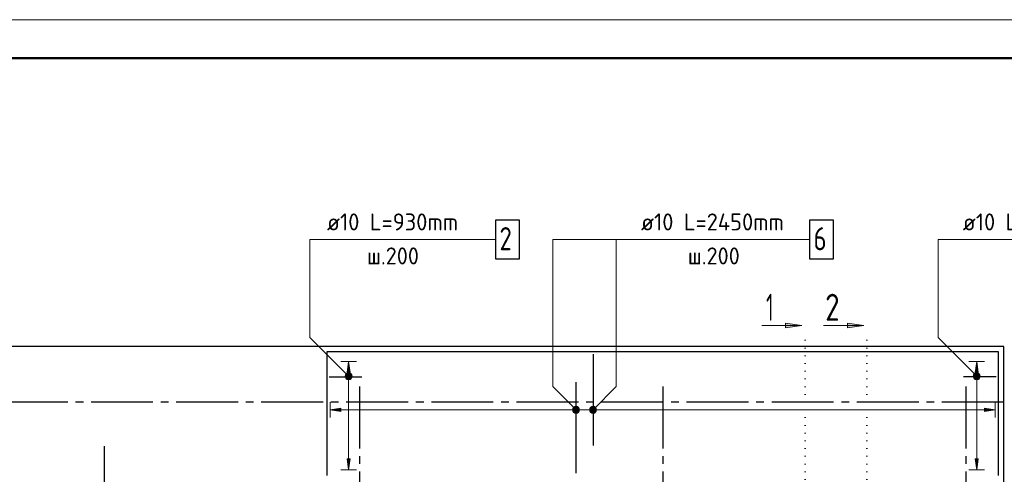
# Model space of a CAD drawing. Header units: millimetres. Extents: x 0 to 45010, y 0 to 29700.
# Tile 12 of 13: x 22837 to 35567, y 23815 to 29700. Entities that reach past the tile are written whole.
import ezdxf

# ---------------------------------------------------------------- set-up
doc = ezdxf.new("R2010")
doc.units = ezdxf.units.MM
doc.linetypes.add('______5', pattern=[1100, 800, -100, 100, -100])
doc.linetypes.add('______9', pattern=[100, 0, -100])
for name, color, linetype, lineweight in [('Standard', 7, 'Continuous', 25), ('ЖБ Перекрытие верхний уровень', 7, 'Continuous', 35), ('Оси', 40, '______5', 18), ('Позиционная метка номер позиции', 7, 'Continuous', 13), ('Узлы символ', 7, 'Continuous', 25)]:
    doc.layers.add(name, color=color, linetype=linetype, lineweight=lineweight)
doc.layers.add('Обрамление П-обр. равн.', color=7, linetype='Continuous', lineweight=25, true_color=0x5f1e0f)
doc.styles.add('ISOCPEUR', font='txt')

msp = doc.modelspace()

# ---------------------------------------------------------------- hatches: boundary and pattern name
at = {"layer": 'Обрамление П-обр. равн.', "linetype": 'Continuous', "lineweight": 13, "transparency": 33554687}
for points in [[(27110, 25135), (27090, 25275), (27070, 25135)], [(35230, 25135), (35210, 25275), (35190, 25135)], [(27053, 25075), (27128, 25075), (27122, 25094)], [(27053, 25075), (27122, 25094), (27058, 25094)], [(27058, 25094), (27122, 25094), (27109, 25107)], [(27058, 25094), (27109, 25107), (27071, 25107)], [(27071, 25107), (27109, 25107), (27090, 25112)], [(35172, 25075), (35247, 25075), (35242, 25094)], [(35172, 25075), (35242, 25094), (35178, 25094)], [(35178, 25094), (35242, 25094), (35229, 25107)], [(35178, 25094), (35229, 25107), (35191, 25107)], [(35191, 25107), (35229, 25107), (35210, 25112)], [(27058, 25056), (27128, 25075), (27053, 25075)], [(27058, 25056), (27122, 25056), (27128, 25075)], [(27071, 25043), (27122, 25056), (27058, 25056)], [(27071, 25043), (27109, 25043), (27122, 25056)], [(27109, 25043), (27071, 25043), (27090, 25038)], [(35178, 25056), (35247, 25075), (35172, 25075)], [(35178, 25056), (35242, 25056), (35247, 25075)], [(35191, 25043), (35242, 25056), (35178, 25056)], [(35191, 25043), (35229, 25043), (35242, 25056)], [(35229, 25043), (35191, 25043), (35210, 25038)], [(30218, 24631), (30218, 24669), (30212, 24650)], [(30218, 24669), (30231, 24618), (30231, 24682)], [(30218, 24669), (30218, 24631), (30231, 24618)], [(30231, 24682), (30250, 24612), (30250, 24687)], [(30231, 24682), (30231, 24618), (30250, 24612)], [(30250, 24687), (30250, 24612), (30269, 24618)], [(30250, 24687), (30269, 24618), (30269, 24682)], [(30269, 24682), (30269, 24618), (30282, 24631)], [(30269, 24682), (30282, 24631), (30282, 24669)], [(30282, 24669), (30282, 24631), (30288, 24650)], [(35310, 24630), (35450, 24650), (35310, 24670)]]:
    msp.add_hatch(color=7, dxfattribs=at).paths.add_polyline_path(points)
for points in [[(26990, 24630), (26850, 24650), (26990, 24670)], [(27110, 24015), (27090, 23875), (27070, 24015)], [(35230, 24015), (35210, 23875), (35190, 24015)]]:
    msp.add_hatch(color=7, dxfattribs=at).paths.add_polyline_path(points, flags=16)
at = {"layer": 'Позиционная метка номер позиции', "linetype": 'Continuous', "lineweight": 13, "transparency": 33554687}
for points in [[(27058, 25053), (27101, 25128), (27047, 25074)], [(27047, 25074), (27101, 25128), (27079, 25128)], [(27047, 25074), (27079, 25128), (27047, 25096)], [(27047, 25096), (27079, 25128), (27058, 25117)], [(27058, 25053), (27122, 25117), (27101, 25128)], [(27079, 25042), (27122, 25117), (27058, 25053)], [(27079, 25042), (27133, 25096), (27122, 25117)], [(27101, 25042), (27133, 25096), (27079, 25042)], [(27101, 25042), (27133, 25074), (27133, 25096)], [(35178, 25053), (35221, 25128), (35167, 25074)], [(35167, 25074), (35221, 25128), (35199, 25128)], [(35167, 25074), (35199, 25128), (35167, 25096)], [(35167, 25096), (35199, 25128), (35178, 25117)], [(35178, 25053), (35242, 25117), (35221, 25128)], [(35199, 25042), (35242, 25117), (35178, 25053)], [(35199, 25042), (35253, 25096), (35242, 25117)], [(35221, 25042), (35253, 25096), (35199, 25042)], [(35221, 25042), (35253, 25074), (35253, 25096)], [(27133, 25074), (27101, 25042), (27122, 25053)], [(35253, 25074), (35221, 25042), (35242, 25053)], [(29998, 24618), (30041, 24693), (29987, 24639)], [(29987, 24639), (30041, 24693), (30019, 24693)], [(29987, 24639), (30019, 24693), (29987, 24661)], [(29987, 24661), (30019, 24693), (29998, 24682)], [(29998, 24618), (30062, 24682), (30041, 24693)], [(30019, 24607), (30062, 24682), (29998, 24618)], [(30019, 24607), (30073, 24661), (30062, 24682)], [(30041, 24607), (30073, 24661), (30019, 24607)], [(30041, 24607), (30073, 24639), (30073, 24661)], [(30073, 24639), (30041, 24607), (30062, 24618)], [(30207, 24661), (30282, 24618), (30218, 24682)], [(30207, 24639), (30261, 24607), (30207, 24661)], [(30207, 24661), (30261, 24607), (30282, 24618)], [(30239, 24607), (30207, 24639), (30218, 24618)], [(30207, 24639), (30239, 24607), (30261, 24607)], [(30218, 24682), (30293, 24639), (30239, 24693)], [(30218, 24682), (30282, 24618), (30293, 24639)], [(30239, 24693), (30293, 24639), (30293, 24661)], [(30239, 24693), (30293, 24661), (30261, 24693)], [(30261, 24693), (30293, 24661), (30282, 24682)]]:
    msp.add_hatch(color=7, dxfattribs=at).paths.add_polyline_path(points)
at = {"layer": 'Узлы символ', "linetype": 'Continuous', "lineweight": 13, "transparency": 33554687}
for points in [[(32740, 25772), (32950, 25742), (32740, 25712)], [(33540, 25772), (33750, 25742), (33540, 25712)]]:
    msp.add_hatch(color=7, dxfattribs=at).paths.add_polyline_path(points, flags=16)

# ---------------------------------------------------------------- linework, layer by layer
at = {"layer": 'Standard', "color": 7, "linetype": 'Continuous', "lineweight": 13, "transparency": 33554687}
msp.add_lwpolyline([(0, 0), (42000, 0), (42000, 29700), (0, 29700), (0, 0)], close=True, dxfattribs=at)
at = {"layer": 'Standard', "color": 7, "linetype": 'Continuous', "lineweight": 50, "transparency": 33554687}
msp.add_lwpolyline([(2000, 29200), (41500, 29200), (41500, 500), (2000, 500), (2000, 29200)], close=True, dxfattribs=at)
at = {"layer": 'Standard', "color": 254, "linetype": 'Continuous', "lineweight": 25, "true_color": 0xc4c4ff, "transparency": 33554687}
msp.add_lwpolyline([(5699, 17469), (35561, 17469), (35561, 25470), (5699, 25470), (5699, 17469)], dxfattribs=at)
at = {"layer": 'ЖБ Перекрытие верхний уровень', "color": 7, "linetype": 'Continuous', "lineweight": 25, "transparency": 33554687}
for p, q in [((35490, 25400), (26810, 25400)), ((26810, 25400), (26810, 23800)), ((35490, 23800), (35490, 25400))]:
    msp.add_line(p, q, dxfattribs=at)
at = {"layer": 'Обрамление П-обр. равн.', "color": 7, "linetype": 'Continuous', "lineweight": 25, "transparency": 33554687}
for p, q in [((30250, 25370), (30250, 24190)), ((26840, 25075), (27260, 25075)), ((30030, 23830), (30030, 25010)), ((35460, 25075), (35040, 25075))]:
    msp.add_line(p, q, dxfattribs=at)
at = {"layer": 'Обрамление П-обр. равн.', "color": 251, "linetype": 'Continuous', "lineweight": 13, "true_color": 0x494949, "transparency": 33554687}
for p, q in [((27090, 25275), (26990, 25275)), ((27090, 25275), (27070, 25135)), ((27110, 25135), (27090, 25275)), ((27090, 25275), (27190, 25275)), ((27090, 25275), (27090, 25275)), ((35210, 25275), (35110, 25275)), ((35210, 25275), (35190, 25135)), ((35230, 25135), (35210, 25275)), ((35210, 25275), (35310, 25275)), ((35210, 25275), (35210, 25275)), ((27070, 25135), (27110, 25135)), ((27090, 25105), (27090, 25135)), ((35190, 25135), (35230, 25135)), ((35210, 25105), (35210, 25135)), ((27053, 25075), (27053, 25075)), ((27090, 24015), (27090, 25045)), ((27128, 25075), (27128, 25075)), ((35172, 25075), (35172, 25075)), ((35210, 24015), (35210, 25045)), ((35247, 25075), (35247, 25075)), ((26850, 24650), (26850, 24750)), ((35450, 24650), (35450, 24750)), ((26850, 24650), (26990, 24670)), ((26990, 24630), (26850, 24650)), ((26850, 24650), (26850, 24550)), ((26850, 24650), (26850, 24650)), ((26990, 24670), (26990, 24630)), ((26990, 24650), (30220, 24650)), ((30250, 24687), (30250, 24687)), ((30250, 24612), (30250, 24612)), ((30280, 24650), (35310, 24650)), ((35450, 24650), (35310, 24670)), ((35310, 24670), (35310, 24630)), ((35310, 24630), (35450, 24650)), ((35450, 24650), (35450, 24550)), ((35450, 24650), (35450, 24650)), ((27090, 23875), (27070, 24015)), ((27070, 24015), (27110, 24015)), ((27110, 24015), (27090, 23875)), ((35210, 23875), (35190, 24015)), ((35190, 24015), (35230, 24015)), ((35230, 24015), (35210, 23875)), ((27090, 23875), (26990, 23875)), ((27090, 23875), (27190, 23875)), ((27090, 23875), (27090, 23875)), ((35210, 23875), (35110, 23875)), ((35210, 23875), (35310, 23875)), ((35210, 23875), (35210, 23875))]:
    msp.add_line(p, q, dxfattribs=at)
at = {"layer": 'Обрамление П-обр. равн.', "color": 7, "linetype": 'Continuous', "lineweight": 25, "transparency": 33554687}
for points in [[(28990, 26605), (29300, 26605), (29300, 27105), (28990, 27105), (28990, 26605)], [(33050, 26605), (33360, 26605), (33360, 27105), (33050, 27105), (33050, 26605)]]:
    msp.add_lwpolyline(points, dxfattribs=at)
at = {"layer": 'Обрамление П-обр. равн.', "color": 251, "linetype": 'Continuous', "lineweight": 13, "true_color": 0x494949, "transparency": 33554687}
for centre in [(27090, 25075), (35210, 25075), (30250, 24650)]:
    msp.add_circle(centre, 37.5, dxfattribs=at)
at = {"layer": 'Оси', "color": 8, "linetype": '______5', "lineweight": -3, "transparency": 33554687}
for p, q in [((27230, 24950), (27230, 15450)), ((31150, 24950), (31150, 15450)), ((35070, 24950), (35070, 15450)), ((35560, 24750), (4100, 24750)), ((23930, 24180), (23930, 15450))]:
    msp.add_line(p, q, dxfattribs=at)
at = {"layer": 'Позиционная метка номер позиции', "color": 7, "linetype": 'Continuous', "lineweight": 13, "transparency": 33554687}
for p, q in [((27058, 25117), (27058, 25117)), ((27122, 25117), (27122, 25117)), ((35178, 25117), (35178, 25117)), ((35242, 25117), (35242, 25117)), ((27058, 25053), (27058, 25053)), ((27122, 25053), (27122, 25053)), ((35178, 25053), (35178, 25053)), ((35242, 25053), (35242, 25053)), ((29998, 24682), (29998, 24682)), ((29998, 24618), (29998, 24618)), ((30062, 24682), (30062, 24682)), ((30062, 24618), (30062, 24618)), ((30218, 24682), (30218, 24682)), ((30218, 24618), (30218, 24618)), ((30282, 24682), (30282, 24682)), ((30282, 24618), (30282, 24618))]:
    msp.add_line(p, q, dxfattribs=at)
for points in [[(27090, 25085), (26590, 25585), (26590, 26855), (28990, 26855)], [(30030, 24650), (29730, 24950), (29730, 26855), (33050, 26855)], [(30250, 24650), (30550, 24950), (30550, 26855), (33050, 26855)], [(35210, 25085), (34710, 25585), (34710, 26855), (37210, 26855)]]:
    msp.add_lwpolyline(points, dxfattribs=at)
for centre in [(27090, 25085), (35210, 25085), (30030, 24650), (30250, 24650)]:
    msp.add_circle(centre, 45, dxfattribs=at)
at = {"layer": 'Узлы символ', "color": 7, "linetype": 'Continuous', "lineweight": 13, "transparency": 33554687}
for p, q in [((32950, 25742), (32431, 25742)), ((32740, 25742), (32725, 25742)), ((32740, 25712), (32740, 25772)), ((32740, 25772), (32950, 25742)), ((32950, 25742), (32740, 25712)), ((32950, 25742), (32950, 25742)), ((32950, 25742), (32950, 25742)), ((32950, 25742), (32950, 25742)), ((33750, 25742), (33231, 25742)), ((33540, 25742), (33525, 25742)), ((33540, 25712), (33540, 25772)), ((33540, 25772), (33750, 25742)), ((33750, 25742), (33540, 25712)), ((33750, 25742), (33750, 25742)), ((33750, 25742), (33750, 25742)), ((33750, 25742), (33750, 25742))]:
    msp.add_line(p, q, dxfattribs=at)
at = {"layer": 'Узлы символ', "color": 7, "linetype": '______9', "lineweight": 13, "transparency": 33554687}
for p, q in [((32991, 25550), (32991, 22610)), ((33791, 25550), (33791, 22610))]:
    msp.add_line(p, q, dxfattribs=at)

# ---------------------------------------------------------------- texts
at = {"layer": 'Обрамление П-обр. равн.', "color": 7, "linetype": 'Continuous', "lineweight": 13, "transparency": 33554687, "attachment_point": 7, "style": 'ISOCPEUR'}
for s, insert, char_height, width in [('\\W0.96;ø10 L=930mm ', (26810, 26972), 220, 1996.3), ('\\W0.96;ø10 L=2450mm ', (30870, 26972), 220, 2172.6), ('\\W0.96;ø10 L=930mm ', (35030, 26972), 220, 1996.29), ('\\W0.78;2', (29040, 26715), 300, 326.41), ('\\W0.78;6', (33100, 26715), 300, 326.41), ('\\W0.95;ш.200 ', (27327, 26532), 220, 962.12), ('\\W0.95;ш.200 ', (31475, 26532), 220, 962.12)]:
    msp.add_mtext(s, dxfattribs=dict(at, insert=insert, char_height=char_height, width=width))
at = {"layer": 'Узлы символ', "color": 7, "linetype": 'Continuous', "lineweight": 35, "transparency": 33554687, "char_height": 350, "attachment_point": 7, "style": 'ISOCPEUR'}
for s, insert, width in [('\\W0.56;1', (32486, 25802), 272.22), ('\\W0.78;2', (33251, 25802), 380.82)]:
    msp.add_mtext(s, dxfattribs=dict(at, insert=insert, width=width))

doc.saveas('drawing.dxf')
